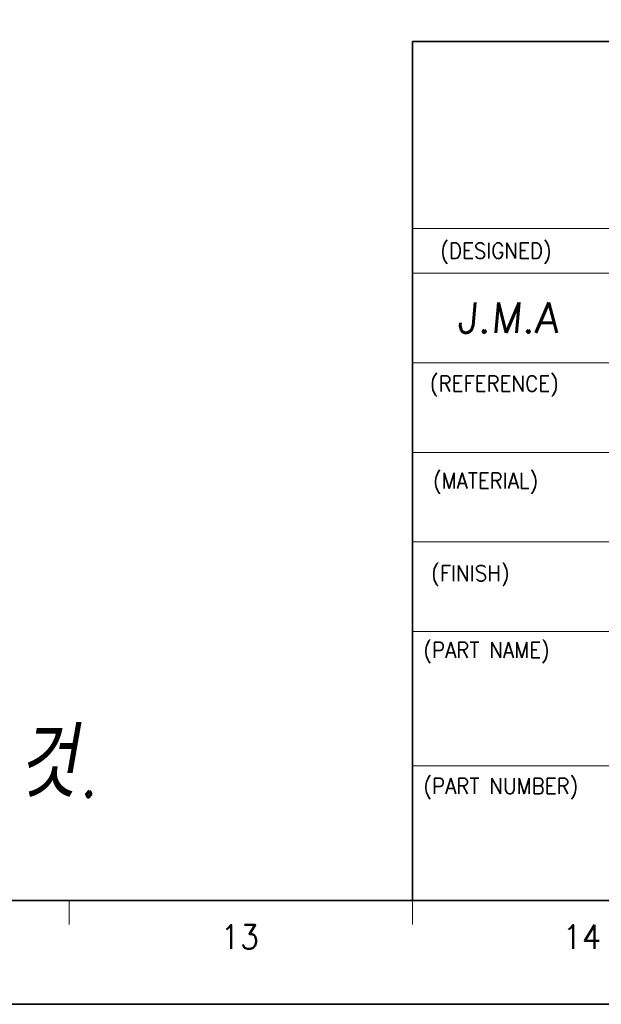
# Model space of a CAD drawing. Header units: millimetres. Extents: x 4065 to 8083, y -652 to 5416.
# Tile 199 of 256: x 4986 to 5028, y 4102 to 4174. Entities that reach past the tile are written whole.
import ezdxf
from ezdxf.enums import TextEntityAlignment as Align

# ---------------------------------------------------------------- set-up
doc = ezdxf.new("R2010")
doc.units = ezdxf.units.MM
doc.header["$LTSCALE"] = 0.8
doc.layers.get('0').update_dxf_attribs({"linetype": 'CONTINUOUS', "lineweight": 0})
doc.layers.add('2', color=3, linetype='CONTINUOUS', lineweight=0)
doc.styles.add('linetech', font='romans.shx', dxfattribs={"width": 0.8, "oblique": 10, "bigfont": 'whgtxt.shx'})
doc.styles.get("Standard").update_dxf_attribs({"font": 'romans.shx', "width": 0.8, "oblique": 5, "bigfont": 'whgtxt.shx'})

msp = doc.modelspace()

# ---------------------------------------------------------------- linework, layer by layer
at = {"color": 7, "linetype": 'Continuous', "lineweight": 35}
for p, q in [((5014.595, 4172.838), (5090.054, 4172.838)), ((5014.595, 4109.955), (5014.595, 4172.838)), ((4687.605, 4109.955), (5090.054, 4109.955))]:
    msp.add_line(p, q, dxfattribs=at)
at = {"color": 7, "linetype": 'Continuous'}
for p, q in [((5014.595, 4159.168), (5090.054, 4159.168)), ((5014.595, 4155.887), (5058.886, 4155.887)), ((5014.595, 4149.325), (5090.054, 4149.325)), ((5014.595, 4142.764), (5076.464, 4142.764)), ((5014.595, 4136.202), (5090.054, 4136.202)), ((5014.595, 4129.64), (5090.054, 4129.64)), ((5014.595, 4119.798), (5090.054, 4119.798)), ((4989.442, 4108.196), (4989.442, 4109.955)), ((5014.595, 4108.196), (5014.595, 4109.955)), ((5014.595, 4109.955), (5090.054, 4109.955)), ((5014.595, 4109.955), (5090.054, 4109.955))]:
    msp.add_line(p, q, dxfattribs=at)
at = {"color": 7, "linetype": 'Continuous', "lineweight": 35}
msp.add_lwpolyline([(4677.95, 4399.348), (4677.95, 4102.348), (5097.95, 4102.348), (5097.95, 4399.348)], close=True, dxfattribs=at)

# ---------------------------------------------------------------- texts
at = {"color": 7, "linetype": 'Continuous', "width": 0.933333}
for s, height, p in [('(DESIGNED)', 1.1408, (5016.64, 4158.098)), ('(REFERENCE)', 1.14083, (5015.878, 4148.367)), ('(MATERIAL)', 1.1408, (5016.11, 4141.256)), ('(FINISH)', 1.1408, (5015.974, 4134.485)), ('(PART NAME)', 1.14083, (5015.398, 4128.855)), ('(PART NUMBER)', 1.14083, (5015.398, 4118.9))]:
    msp.add_text(s, height=height, dxfattribs=at).set_placement(p, align=Align.TOP_LEFT)
for s, p in [('13', (5001.954, 4107.283)), ('14', (5027.017, 4107.283))]:
    msp.add_text(s, height=1.759, dxfattribs=at).set_placement(p, align=Align.MIDDLE_CENTER)
at = {"layer": '2', "linetype": 'Continuous', "oblique": 5}
msp.add_text('J.M.A', height=2.2157, dxfattribs=at).set_placement((5017.858, 4151.521))
at = {"layer": '2', "color": 3, "lineweight": 0, "style": 'linetech', "oblique": 10, "width": 0.8}
msp.add_text('7. 표면 외관부에 이물,기스등의 저해요인이 없을 것.', height=5.08032, dxfattribs=at).set_placement((4880.286, 4117.498))

doc.saveas('drawing.dxf')
